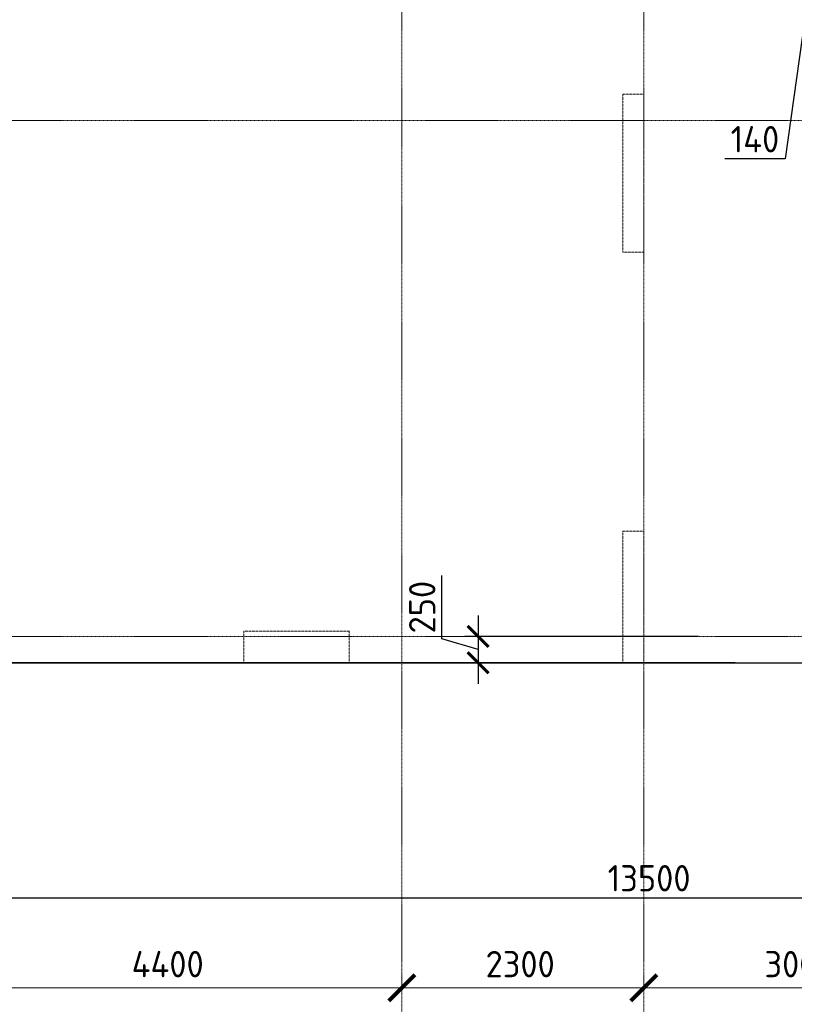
# Model space of a CAD drawing. Header units: millimetres. Extents: x -42044588 to 856694, y -806701 to 941911.
# Tile 129 of 256: x -168501 to -161140, y -285803 to -276452. Entities that reach past the tile are written whole.
import ezdxf

# ---------------------------------------------------------------- set-up
doc = ezdxf.new("R2010")
doc.units = ezdxf.units.MM
for name, pattern in [('______5', [1100, 800, -100, 100, -100]), ('DASHED', [7, 5, -2, 0]), ('осевая', [50.8, 31.75, -6.35, 6.35, -6.35])]:
    doc.linetypes.add(name, pattern=pattern)
doc.layers.add('Колонна_ бетон', color=7, linetype='Continuous', lineweight=50, true_color=0xb4b496)
for name, color, linetype, lineweight in [('Оси', 40, '______5', 18), ('Перекрытие ж_бетон', 1, 'Continuous', 30), ('РАЗМЕРЫ', 1, 'Continuous', 9)]:
    doc.layers.add(name, color=color, linetype=linetype, lineweight=lineweight)
doc.styles.add('GOST-2.304_Type-B', font='GOST_Common.ttf')
doc.dimstyles.new('СПДС', dxfattribs={"dimscale": 100, "dimtxt": 2.5, "dimasz": 2, "dimexe": 1.25, "dimexo": 0, "dimtad": 1, "dimdec": 0, "dimrnd": 5, "dimtxsty": 'GOST-2.304_Type-B', "dimblk": 'ARCHTICK', "dimcen": 2.5, "dimdle": 2, "dimclrd": 1, "dimclre": 1, "dimclrt": 1, "dimadec": 0, "dimazin": 2, "dimtfac": 0.75, "dimtdec": 0, "dimtmove": 1, "dimatfit": 3, "dimfxl": 0, "dimtolj": 1, "dimarcsym": 0})

# ---------------------------------------------------------------- blocks, each defined once
blk = doc.blocks.new('_ArchTick')
at = {"color": 0, "linetype": 'ByBlock', "const_width": 0.15}
blk.add_lwpolyline([(-0.5, -0.5), (0.5, 0.5)], dxfattribs=at)
blk = doc.blocks.new('*D6724')
at = {"color": 1, "lineweight": -2, "transparency": 16777216}
for p, q in [((-58604.7, -346038.9), (-58604.7, -345913.9)), ((-54204.7, -346038.9), (-54204.7, -345913.9)), ((-58804.7, -346038.9), (-54004.7, -346038.9))]:
    blk.add_line(p, q, dxfattribs=at)
at = {"layer": 'DEFPOINTS', "color": 0, "transparency": 16777216}
for p in [(-58604.7, -346038.9), (-54204.7, -346038.9), (-54204.7, -346038.9)]:
    blk.add_point(p, dxfattribs=at)
at = {"color": 1, "lineweight": -2, "transparency": 16777216, "xscale": 250, "yscale": 250, "zscale": 250, "rotation": 180}
blk.add_blockref('_ArchTick', (-58604.7, -346038.9), dxfattribs=at)
at = {"color": 1, "lineweight": -2, "transparency": 16777216, "xscale": 250, "yscale": 250, "zscale": 250}
blk.add_blockref('_ArchTick', (-54204.7, -346038.9), dxfattribs=at)
at = {"color": 1, "transparency": 16777216, "insert": (-56429.9, -345813.9), "char_height": 250, "width": 83333.333, "attachment_point": 5, "style": 'GOST-2.304_Type-B'}
blk.add_mtext('\\A1;4400', dxfattribs=at)
blk = doc.blocks.new('*D6725')
at = {"color": 1, "lineweight": -2, "transparency": 16777216}
for p, q in [((-54204.7, -346038.9), (-54204.7, -345913.9)), ((-51904.7, -346038.9), (-51904.7, -345913.9)), ((-54404.7, -346038.9), (-51704.7, -346038.9))]:
    blk.add_line(p, q, dxfattribs=at)
at = {"layer": 'DEFPOINTS', "color": 0, "transparency": 16777216}
for p in [(-54204.7, -346038.9), (-51904.7, -346038.9), (-51904.7, -346038.9)]:
    blk.add_point(p, dxfattribs=at)
at = {"color": 1, "lineweight": -2, "transparency": 16777216, "xscale": 250, "yscale": 250, "zscale": 250, "rotation": 180}
blk.add_blockref('_ArchTick', (-54204.7, -346038.9), dxfattribs=at)
at = {"color": 1, "lineweight": -2, "transparency": 16777216, "xscale": 250, "yscale": 250, "zscale": 250}
blk.add_blockref('_ArchTick', (-51904.7, -346038.9), dxfattribs=at)
at = {"color": 1, "transparency": 16777216, "insert": (-53079.9, -345813.9), "char_height": 250, "width": 83333.333, "attachment_point": 5, "style": 'GOST-2.304_Type-B'}
blk.add_mtext('\\A1;2300', dxfattribs=at)
blk = doc.blocks.new('*D6726')
at = {"color": 1, "lineweight": -2, "transparency": 16777216}
for p, q in [((-51904.7, -346038.9), (-51904.7, -345913.9)), ((-48904.7, -346038.9), (-48904.7, -345913.9)), ((-52104.7, -346038.9), (-48704.7, -346038.9))]:
    blk.add_line(p, q, dxfattribs=at)
at = {"layer": 'DEFPOINTS', "color": 0, "transparency": 16777216}
for p in [(-51904.7, -346038.9), (-48904.7, -346038.9), (-48904.7, -346038.9)]:
    blk.add_point(p, dxfattribs=at)
at = {"color": 1, "lineweight": -2, "transparency": 16777216, "xscale": 250, "yscale": 250, "zscale": 250, "rotation": 180}
blk.add_blockref('_ArchTick', (-51904.7, -346038.9), dxfattribs=at)
at = {"color": 1, "lineweight": -2, "transparency": 16777216, "xscale": 250, "yscale": 250, "zscale": 250}
blk.add_blockref('_ArchTick', (-48904.7, -346038.9), dxfattribs=at)
at = {"color": 1, "transparency": 16777216, "insert": (-50429.9, -345813.9), "char_height": 250, "width": 83333.333, "attachment_point": 5, "style": 'GOST-2.304_Type-B'}
blk.add_mtext('\\A1;3000', dxfattribs=at)
blk = doc.blocks.new('*D783')
at = {"layer": 'DEFPOINTS', "color": 0, "transparency": 16777216}
for p in [(-162051.3, -282309.1), (-164144.7, -282559.1), (-162069.7, -282559.1)]:
    blk.add_point(p, dxfattribs=at)
at = {"layer": 'РАЗМЕРЫ', "color": 1, "lineweight": -2, "transparency": 16777216}
for p, q in [((-164488.4, -282331), (-164488.4, -281731)), ((-164144.7, -282109.1), (-164144.7, -282759.1)), ((-162051.3, -282309.1), (-164269.7, -282309.1)), ((-164144.7, -282434.1), (-164488.4, -282331)), ((-162069.7, -282559.1), (-164269.7, -282559.1))]:
    blk.add_line(p, q, dxfattribs=at)
at = {"layer": 'РАЗМЕРЫ', "color": 1, "lineweight": -2, "transparency": 16777216, "xscale": 200, "yscale": 200, "zscale": 200}
for p, rotation in [((-164144.7, -282309.1), 90), ((-164144.7, -282559.1), 270)]:
    blk.add_blockref('_ArchTick', p, dxfattribs=dict(at, rotation=rotation))
at = {"layer": 'РАЗМЕРЫ', "color": 1, "lineweight": 0, "transparency": 16777216, "insert": (-164675.9, -282031), "char_height": 250, "attachment_point": 5, "rotation": 90, "style": 'GOST-2.304_Type-B'}
blk.add_mtext('\\A1;250', dxfattribs=at)
blk = doc.blocks.new('*D837')
at = {"layer": 'DEFPOINTS', "color": 0, "transparency": 16777216}
for p in [(-196783.4, -282559.1), (-194509.9, -282559.1), (-161702, -282559.1)]:
    blk.add_point(p, dxfattribs=at)
at = {"layer": 'РАЗМЕРЫ', "color": 1, "lineweight": -2, "transparency": 16777216}
for p, q in [((-197127.2, -282456), (-197127.2, -282206)), ((-196783.4, -282559.1), (-196783.4, -282359.1)), ((-196783.4, -282559.1), (-197127.2, -282456)), ((-161702, -282559.1), (-196908.4, -282559.1)), ((-194509.9, -282559.1), (-196908.4, -282559.1)), ((-196783.4, -282559.1), (-196783.4, -282759.1))]:
    blk.add_line(p, q, dxfattribs=at)
at = {"layer": 'РАЗМЕРЫ', "color": 1, "lineweight": -2, "transparency": 16777216, "xscale": 200, "yscale": 200, "zscale": 200}
for rotation in [90, 270]:
    blk.add_blockref('_ArchTick', (-196783.4, -282559.1), dxfattribs=dict(at, rotation=rotation))
at = {"layer": 'РАЗМЕРЫ', "color": 1, "lineweight": 0, "transparency": 16777216, "insert": (-197314.7, -282331), "char_height": 250, "attachment_point": 5, "rotation": 90, "style": 'GOST-2.304_Type-B'}
blk.add_mtext('\\A1;0', dxfattribs=at)
blk = doc.blocks.new('подложка стн 1-го этажа')
at = {"layer": 'Колонна_ бетон', "color": 252, "linetype": 'DASHED', "lineweight": 0, "ltscale": 0.5, "true_color": 0x939598, "transparency": 33554687}
for p, q in [((41643.8, 14861.8, -200), (41643.8, 14861.8, -200)), ((41643.8, 14861.8, -200), (41843.8, 14861.8, -200)), ((41643.8, 13361.8, -200), (41643.8, 14861.8, -200)), ((41843.8, 14861.8, -200), (41843.8, 14861.8, -200)), ((41843.8, 13361.8, -200), (41843.8, 14861.8, -200)), ((41843.8, 13361.8, -200), (41643.8, 13361.8, -200)), ((41643.8, 13361.8, -200), (41643.8, 13361.8, -200)), ((41843.8, 13361.8, -200), (41843.8, 13361.8, -200)), ((41643.8, 9461.8, -200), (41643.8, 10711.8, -200)), ((41643.8, 10711.8, -200), (41843.8, 10711.8, -200)), ((41843.8, 9461.8, -200), (41843.8, 10711.8, -200)), ((38043.8, 9761.8, -200), (39043.8, 9761.8, -200)), ((38043.8, 9461.8, -200), (38043.8, 9761.8, -200)), ((39043.8, 9461.8, -200), (39043.8, 9761.8, -200)), ((38043.8, 9461.8, -200), (39043.8, 9461.8, -200)), ((41643.8, 9461.8, -200), (41843.8, 9461.8, -200))]:
    blk.add_line(p, q, dxfattribs=at)
blk = doc.blocks.new('*D893')
at = {"layer": 'DEFPOINTS', "color": 0, "transparency": 16777216}
for p in [(-169269.7, -284214.1), (-155769.7, -284447.6), (-155769.7, -284793.2)]:
    blk.add_point(p, dxfattribs=at)
at = {"layer": 'РАЗМЕРЫ', "color": 1, "lineweight": -2, "transparency": 16777216}
for p, q in [((-169269.7, -284214.1), (-169269.7, -284918.2)), ((-155769.7, -284447.6), (-155769.7, -284918.2)), ((-169469.7, -284793.2), (-155569.7, -284793.2))]:
    blk.add_line(p, q, dxfattribs=at)
at = {"layer": 'РАЗМЕРЫ', "color": 1, "lineweight": -2, "transparency": 16777216, "xscale": 200, "yscale": 200, "zscale": 200, "rotation": 180}
blk.add_blockref('_ArchTick', (-169269.7, -284793.2), dxfattribs=at)
at = {"layer": 'РАЗМЕРЫ', "color": 1, "lineweight": -2, "transparency": 16777216, "xscale": 200, "yscale": 200, "zscale": 200}
blk.add_blockref('_ArchTick', (-155769.7, -284793.2), dxfattribs=at)
at = {"layer": 'РАЗМЕРЫ', "color": 1, "lineweight": 0, "transparency": 16777216, "insert": (-162519.7, -284605.7), "char_height": 250, "attachment_point": 5, "style": 'GOST-2.304_Type-B'}
blk.add_mtext('\\A1;13500', dxfattribs=at)
blk = doc.blocks.new('*D7483')
at = {"layer": 'DEFPOINTS', "color": 0, "transparency": 16777216}
for p in [(-160930, -275488.7), (-161070, -275509.2, 360), (-160930, -276165.4)]:
    blk.add_point(p, dxfattribs=at)
at = {"layer": 'РАЗМЕРЫ', "color": 1, "lineweight": -2, "transparency": 16777216}
for p, q in [((-160930, -275488.7), (-160930, -276290.4)), ((-161070, -275509.2), (-161070, -276290.4)), ((-161270, -276165.4), (-160730, -276165.4)), ((-161000, -276165.4), (-161226.2, -277774.1)), ((-161226.2, -277774.1), (-161801.2, -277774.1))]:
    blk.add_line(p, q, dxfattribs=at)
at = {"layer": 'РАЗМЕРЫ', "color": 1, "lineweight": -2, "transparency": 16777216, "xscale": 200, "yscale": 200, "zscale": 200, "rotation": 180}
blk.add_blockref('_ArchTick', (-161070, -276165.4), dxfattribs=at)
at = {"layer": 'РАЗМЕРЫ', "color": 1, "lineweight": -2, "transparency": 16777216, "xscale": 200, "yscale": 200, "zscale": 200}
blk.add_blockref('_ArchTick', (-160930, -276165.4), dxfattribs=at)
at = {"layer": 'РАЗМЕРЫ', "color": 1, "lineweight": 0, "transparency": 16777216, "insert": (-161513.7, -277586.6), "char_height": 250, "attachment_point": 5, "style": 'GOST-2.304_Type-B'}
blk.add_mtext('\\A1;140', dxfattribs=at)
blk = doc.blocks.new('оси блок 2')
at = {"layer": 'Оси', "color": 16, "linetype": 'осевая', "lineweight": 0, "ltscale": 0.25, "transparency": 33554687}
for p, q in [((-54204.7, -322543), (-54204.7, -347914.1)), ((-51904.7, -322543), (-51904.7, -347914.1)), ((-89822.3, -337801.3), (-37238.5, -337801.3)), ((-89822.3, -342701.3), (-37238.5, -342701.3))]:
    blk.add_line(p, q, dxfattribs=at)
for base, p1, p2, picture, middle in [((-54204.7, -346038.9), (-58604.7, -346038.9), (-54204.7, -346038.9), '*D6724', (-56429.9, -346038.9)), ((-51904.7, -346038.9), (-54204.7, -346038.9), (-51904.7, -346038.9), '*D6725', (-53079.9, -346038.9)), ((-48904.7, -346038.9), (-51904.7, -346038.9), (-48904.7, -346038.9), '*D6726', (-50429.9, -346038.9))]:
    dim = blk.add_linear_dim(base=base, p1=p1, p2=p2, dimstyle='СПДС', override={"dimgap": 1})
    dim.commit()
    dim.dimension.update_dxf_attribs({"geometry": picture, "text_midpoint": middle, "dimtype": 160})

msp = doc.modelspace()

# ---------------------------------------------------------------- linework, layer by layer
at = {"layer": 'Перекрытие ж_бетон'}
msp.add_lwpolyline([(-169319.689, -282559.146), (-162669.689, -282559.146), (-162669.689, -282559.146), (-159320.149, -282559.146), (-159320.154, -282559.146), (-155719.689, -282559.146)], dxfattribs=at)

# ---------------------------------------------------------------- block references
msp.add_blockref('подложка стн 1-го этажа', (-204413.612, -292020.941, 560))
at = {"layer": 'РАЗМЕРЫ'}
msp.add_blockref('оси блок 2', (-110664.971, 60392.176), dxfattribs=at)

# ---------------------------------------------------------------- dimensions: what is measured, and where the dimension line sits
at = {"layer": 'РАЗМЕРЫ', "lineweight": 0}
dim = msp.add_linear_dim(base=(-160930.046, -276165.38, 360), p1=(-161070.046, -275509.152, 720), p2=(-160930.046, -275488.665, 360), angle=180, dimstyle='СПДС', override={"dimrnd": 5}, dxfattribs=at)
dim.commit()
dim.dimension.update_dxf_attribs({"geometry": '*D7483', "text_midpoint": (-161288.743, -277774.085, 360), "dimtype": 160})
for base, p1, p2, picture, middle in [((-164144.691, -282559.146), (-162051.266, -282309.146), (-162069.689, -282559.146), '*D783', (-164675.941, -282268.521)), ((-196783.425839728, -282559.146060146), (-161702.015667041, -282559.146060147), (-194509.93210598, -282559.146060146), '*D837', (-197314.675839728, -282393.521060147))]:
    dim = msp.add_linear_dim(base=base, p1=p1, p2=p2, angle=90, dimstyle='СПДС', override={"dimrnd": 5}, dxfattribs=at)
    dim.commit()
    dim.dimension.update_dxf_attribs({"geometry": picture, "text_midpoint": middle})
dim = msp.add_linear_dim(base=(-155769.689, -284793.241), p1=(-169269.689, -284214.054), p2=(-155769.689, -284447.551), dimstyle='СПДС', override={"dimrnd": 5}, dxfattribs=at)
dim.commit()
dim.dimension.update_dxf_attribs({"geometry": '*D893', "text_midpoint": (-162519.689, -284605.741)})

doc.saveas('drawing.dxf')
